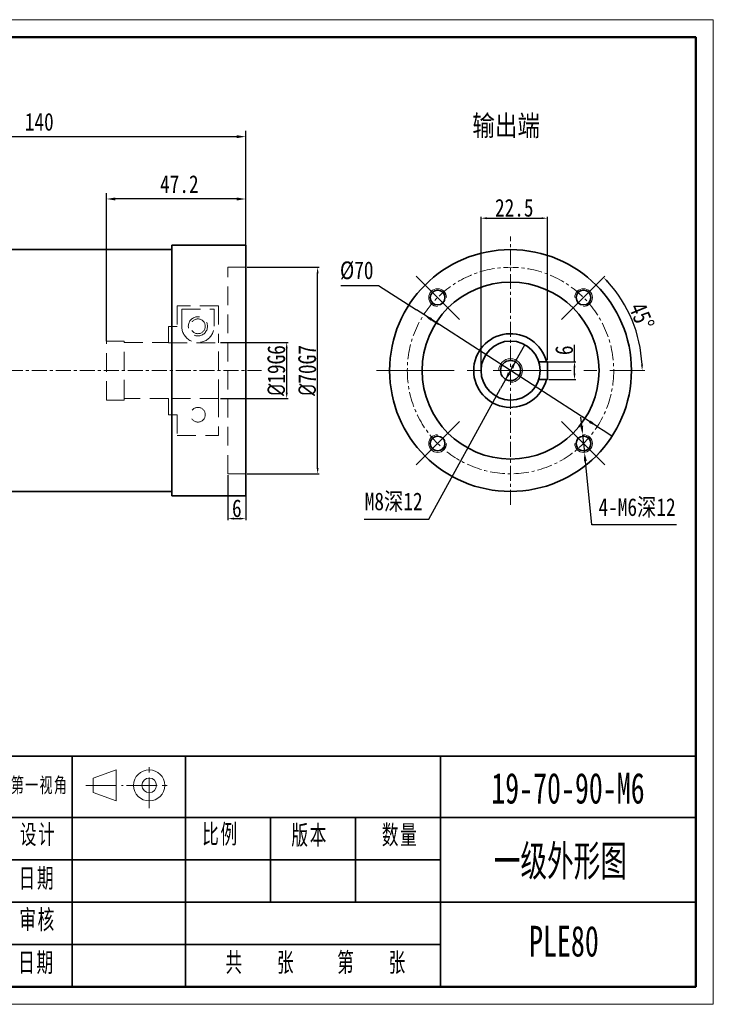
# Model space of a CAD drawing. Header units: millimetres. Extents: x -294 to 205, y -174 to 160.
# Tile 2 of 2: x -30 to 205, y -174 to 160. Entities that reach past the tile are written whole.
import ezdxf
from ezdxf.enums import TextEntityAlignment as Align

# ---------------------------------------------------------------- set-up
doc = ezdxf.new("R2010")
doc.units = ezdxf.units.MM
doc.header["$PDSIZE"] = -5
for name, pattern in [('CENTER', [50.8, 31.75, -6.35, 6.35, -6.35]), ('HIDDEN', [9.525, 6.35, -3.175]), ('点画线', [18, 12, -2, 2, -2])]:
    doc.linetypes.add(name, pattern=pattern)
doc.layers.get('Defpoints').update_dxf_attribs({"lineweight": 18})
for name, color, linetype, lineweight in [('dim', 82, 'Continuous', 9), ('screw', 33, 'Continuous', 13), ('中心线', 1, 'Continuous', 13), ('中心线层', 1, '点画线', 18), ('图框', 7, 'Continuous', 35), ('图框_内框线', 5, 'Continuous', 50), ('图框_外框线', 7, 'Continuous', 18), ('实线', 7, 'Continuous', 35), ('尺寸线', 3, 'Continuous', 18), ('尺寸线层', 3, 'Continuous', 18), ('粗实线层', 7, 'Continuous', 35), ('虚线', 5, 'HIDDEN', 18)]:
    doc.layers.add(name, color=color, linetype=linetype, lineweight=lineweight)
doc.styles.get("Standard").update_dxf_attribs({"font": 'txt.shx', "bigfont": 'gbcbig.shx'})
doc.styles.add('宋体', font='txt', dxfattribs={"width": 0.8})
doc.styles.add('标准', font='txt', dxfattribs={"width": 0.667})
doc.dimstyles.new('ISO-25', dxfattribs={"dimtxt": 6, "dimasz": 3, "dimexe": 2, "dimexo": 0, "dimgap": 2, "dimtad": 1, "dimdsep": 46, "dimtxsty": 'Standard', "dimcen": 2.5, "dimdle": 6, "dimadec": 0, "dimazin": 0, "dimtfac": 1, "dimtmove": 0, "dimatfit": 3, "dimfxl": 0, "dimarcsym": 0})
doc.dimstyles.new('ISO-25$3', dxfattribs={"dimtxt": 6, "dimasz": 3, "dimexe": 2, "dimexo": 0, "dimgap": 2, "dimtad": 1, "dimtoh": 1, "dimdsep": 46, "dimtxsty": 'Standard', "dimcen": 2.5, "dimdle": 6, "dimadec": 0, "dimazin": 0, "dimtfac": 1, "dimtmove": 0, "dimatfit": 3, "dimfxl": 0, "dimtolj": 1, "dimarcsym": 0})

# ---------------------------------------------------------------- blocks, each defined once
blk = doc.blocks.new('*D3')
at = {"layer": 'Defpoints', "color": 0}
for p in [(-0.51, 99.17), (46.69, 83.5), (-0.51, 51)]:
    blk.add_point(p, dxfattribs=at)
at = {"layer": '尺寸线', "color": 0, "linetype": 'Continuous', "lineweight": -2}
for p, q in [((-0.51, 51), (-0.51, 101.17)), ((46.69, 83.5), (46.69, 101.17)), ((43.69, 99.17), (2.49, 99.17))]:
    blk.add_line(p, q, dxfattribs=at)
at = {"layer": '尺寸线', "color": 0}
for points in [[(2.49, 99.67), (2.49, 98.67), (-0.51, 99.17)], [(43.69, 99.67), (43.69, 98.67), (46.69, 99.17)]]:
    blk.add_solid(points, dxfattribs=at)
at = {"layer": '尺寸线', "color": 0, "insert": (24.19, 104.17), "char_height": 6, "attachment_point": 5, "style": '宋体'}
blk.add_mtext('\\A1;47.2', dxfattribs=at)
blk = doc.blocks.new('*D6')
at = {"layer": 'Defpoints', "color": 0}
for p in [(40.69, 6), (46.69, 6), (46.69, -9.22)]:
    blk.add_point(p, dxfattribs=at)
at = {"layer": 'dim', "color": 0, "linetype": 'Continuous', "lineweight": -2}
for p, q in [((40.69, 5.5), (40.69, -9.72)), ((46.69, 5.5), (46.69, -9.72)), ((42.69, -9.22), (44.69, -9.22))]:
    blk.add_line(p, q, dxfattribs=at)
at = {"layer": 'dim', "color": 0}
for points in [[(42.69, -8.88), (42.69, -9.55), (40.69, -9.22)], [(44.69, -8.88), (44.69, -9.55), (46.69, -9.22)]]:
    blk.add_solid(points, dxfattribs=at)
at = {"layer": 'dim', "color": 0, "insert": (43.69, -5.72), "char_height": 6, "attachment_point": 5, "style": '宋体'}
blk.add_mtext('\\A1;6', dxfattribs=at)
blk = doc.blocks.new('*D7')
at = {"layer": 'Defpoints', "color": 0}
for p in [(149.01, 92.65), (149.01, 44), (126.51, 41)]:
    blk.add_point(p, dxfattribs=at)
at = {"layer": 'dim', "color": 0, "linetype": 'Continuous', "lineweight": -2}
for p, q in [((126.51, 41.5), (126.51, 93.15)), ((128.51, 92.65), (147.01, 92.65)), ((149.01, 44.5), (149.01, 93.15))]:
    blk.add_line(p, q, dxfattribs=at)
at = {"layer": 'dim', "color": 0}
for points in [[(128.51, 92.98), (128.51, 92.31), (126.51, 92.65)], [(147.01, 92.98), (147.01, 92.31), (149.01, 92.65)]]:
    blk.add_solid(points, dxfattribs=at)
at = {"layer": 'dim', "color": 0, "insert": (137.76, 96.15), "char_height": 6, "attachment_point": 5, "style": '宋体'}
blk.add_mtext('\\A1;22.5', dxfattribs=at)
blk = doc.blocks.new('*D8')
at = {"layer": 'Defpoints', "color": 0}
for p in [(148.64, 44), (158.2, 44), (149.01, 38)]:
    blk.add_point(p, dxfattribs=at)
at = {"layer": 'dim', "color": 0, "linetype": 'Continuous', "lineweight": -2}
for p, q in [((158.2, 44), (158.2, 49.75)), ((149.14, 44), (158.7, 44)), ((158.2, 40), (158.2, 42)), ((149.51, 38), (158.7, 38))]:
    blk.add_line(p, q, dxfattribs=at)
at = {"layer": 'dim', "color": 0}
for points in [[(157.86, 42), (158.53, 42), (158.2, 44)], [(157.86, 40), (158.53, 40), (158.2, 38)]]:
    blk.add_solid(points, dxfattribs=at)
at = {"layer": 'dim', "color": 0, "insert": (154.7, 47.87), "char_height": 6, "attachment_point": 5, "rotation": 90, "style": '宋体'}
blk.add_mtext('\\A1;6', dxfattribs=at)
blk = doc.blocks.new('*D9')
at = {"layer": 'Defpoints', "color": 0}
for p in [(107.09, 59.97), (165.92, 22.03)]:
    blk.add_point(p, dxfattribs=at)
at = {"layer": '尺寸线', "color": 0, "linetype": 'Continuous', "lineweight": -2}
for p, q in [((78.94, 69.86), (91.74, 69.86)), ((91.74, 69.86), (104.57, 61.59)), ((107.09, 59.97), (104.57, 61.59)), ((165.92, 22.03), (107.09, 59.97)), ((165.92, 22.03), (168.44, 20.41)), ((168.44, 20.41), (170.96, 18.78))]:
    blk.add_line(p, q, dxfattribs=at)
at = {"layer": '尺寸线', "color": 0, "lineweight": -2}
for p, q in [((109.61, 58.34), (112.13, 56.71)), ((163.4, 23.66), (160.88, 25.29))]:
    blk.add_line(p, q, dxfattribs=at)
at = {"layer": '尺寸线', "color": 0}
for points in [[(109.88, 58.76), (109.34, 57.92), (107.09, 59.97)], [(163.67, 24.08), (163.13, 23.24), (165.92, 22.03)]]:
    blk.add_solid(points, dxfattribs=at)
at = {"layer": '尺寸线', "color": 0, "insert": (84.34, 74.86), "char_height": 6, "attachment_point": 5, "style": '宋体'}
blk.add_mtext('\\A1;%%C70', dxfattribs=at)
blk = doc.blocks.new('*D15')
at = {"layer": 'Defpoints', "color": 0}
for p in [(37.69, 50.5), (60.6, 50.5), (37.69, 31.5)]:
    blk.add_point(p, dxfattribs=at)
at = {"layer": 'dim', "color": 0, "linetype": 'Continuous', "lineweight": -2}
for p, q in [((38.19, 50.5), (61.1, 50.5)), ((60.6, 33.5), (60.6, 48.5)), ((38.19, 31.5), (61.1, 31.5))]:
    blk.add_line(p, q, dxfattribs=at)
at = {"layer": 'dim', "color": 0}
for points in [[(60.27, 48.5), (60.94, 48.5), (60.6, 50.5)], [(60.27, 33.5), (60.94, 33.5), (60.6, 31.5)]]:
    blk.add_solid(points, dxfattribs=at)
at = {"layer": 'dim', "color": 0, "insert": (57.1, 41), "char_height": 6, "attachment_point": 5, "rotation": 90, "style": '宋体'}
blk.add_mtext('\\A1;{\\fisocpeur|b0|i0|c0|p2;%%C}19G6', dxfattribs=at)
blk = doc.blocks.new('*D16')
at = {"layer": 'Defpoints', "color": 0}
for p in [(46.69, 76), (71.09, 76), (46.69, 6)]:
    blk.add_point(p, dxfattribs=at)
at = {"layer": 'dim', "color": 0, "linetype": 'Continuous', "lineweight": -2}
for p, q in [((47.19, 76), (71.59, 76)), ((71.09, 8), (71.09, 74)), ((47.19, 6), (71.59, 6))]:
    blk.add_line(p, q, dxfattribs=at)
at = {"layer": 'dim', "color": 0}
for points in [[(70.76, 74), (71.42, 74), (71.09, 76)], [(70.76, 8), (71.42, 8), (71.09, 6)]]:
    blk.add_solid(points, dxfattribs=at)
at = {"layer": 'dim', "color": 0, "insert": (67.59, 41), "char_height": 6, "attachment_point": 5, "rotation": 90, "style": '宋体'}
blk.add_mtext('\\A1;{\\fisocpeur|b0|i0|c134|p2;%%C}70G7', dxfattribs=at)
blk = doc.blocks.new('*D17')
at = {"layer": 'Defpoints', "color": 0}
for p in [(138.43, 44.51), (134.58, 37.49)]:
    blk.add_point(p, dxfattribs=at)
at = {"layer": '尺寸线', "color": 0, "linetype": 'Continuous', "lineweight": -2}
for p, q in [((138.43, 44.51), (139.88, 47.14)), ((139.88, 47.14), (141.32, 49.77)), ((138.43, 44.51), (134.58, 37.49)), ((134.58, 37.49), (133.14, 34.86)), ((108.85, -9.35), (133.14, 34.86)), ((86.88, -9.35), (108.85, -9.35))]:
    blk.add_line(p, q, dxfattribs=at)
at = {"layer": '尺寸线', "color": 0, "lineweight": -2}
for p, q in [((136.99, 41.88), (135.54, 39.25)), ((136.02, 40.12), (137.47, 42.75))]:
    blk.add_line(p, q, dxfattribs=at)
at = {"layer": '尺寸线', "color": 0}
for points in [[(136.55, 42.12), (137.43, 41.64), (138.43, 44.51)], [(135.59, 40.36), (136.46, 39.88), (134.58, 37.49)]]:
    blk.add_solid(points, dxfattribs=at)
at = {"layer": '尺寸线', "color": 0, "insert": (96.87, -3.67), "char_height": 6, "attachment_point": 5, "style": '宋体'}
blk.add_mtext('\\A1;M8深12', dxfattribs=at)
blk = doc.blocks.new('*D19')
at = {"layer": 'Defpoints', "color": 0}
for p in [(168.45, 72.95), (153.77, 58.27), (179.6, 52.55), (91.01, 41), (182.01, 41)]:
    blk.add_point(p, dxfattribs=at)
at = {"layer": 'dim', "color": 0, "linetype": 'Continuous', "lineweight": -2}
blk.add_arc((136.51, 41), 44.62, 2.5684, 42.4316, dxfattribs=at)
at = {"layer": 'dim', "color": 0}
for points in [[(169.2, 70.87), (169.68, 71.34), (168.06, 72.55)], [(181.41, 43.01), (180.75, 42.99), (181.13, 41)]]:
    blk.add_solid(points, dxfattribs=at)
at = {"layer": 'dim', "color": 0, "insert": (180.96, 59.41), "char_height": 6, "attachment_point": 5, "rotation": 292.5, "style": '宋体'}
blk.add_mtext('\\A1;45°', dxfattribs=at)
blk = doc.blocks.new('*D20')
at = {"layer": 'Defpoints', "color": 0}
for p in [(160.95, 19.24), (161.56, 13.27)]:
    blk.add_point(p, dxfattribs=at)
at = {"layer": '尺寸线', "color": 0, "linetype": 'Continuous', "lineweight": -2}
for p, q in [((160.64, 22.22), (160.33, 25.2)), ((160.95, 19.24), (161.56, 13.27)), ((164.09, -11.28), (161.87, 10.28)), ((192.73, -11.28), (164.09, -11.28))]:
    blk.add_line(p, q, dxfattribs=at)
at = {"layer": '尺寸线', "color": 0}
for points in [[(161.14, 22.27), (160.14, 22.17), (160.95, 19.24)], [(162.37, 10.33), (161.37, 10.23), (161.56, 13.27)]]:
    blk.add_solid(points, dxfattribs=at)
at = {"layer": '尺寸线', "color": 0, "insert": (179.41, -5.6), "char_height": 6, "attachment_point": 5, "style": '宋体'}
blk.add_mtext('\\A1;4-M6深12', dxfattribs=at)
blk = doc.blocks.new('*D21')
at = {"layer": 'Defpoints', "color": 0}
for p in [(-93.31, 120.3), (46.69, 83.5), (-93.31, 46)]:
    blk.add_point(p, dxfattribs=at)
at = {"layer": '尺寸线', "color": 0, "linetype": 'Continuous', "lineweight": -2}
for p, q in [((-93.31, 46), (-93.31, 122.3)), ((43.69, 120.3), (-90.31, 120.3)), ((46.69, 83.5), (46.69, 122.3))]:
    blk.add_line(p, q, dxfattribs=at)
at = {"layer": '尺寸线', "color": 0}
for points in [[(-90.31, 120.8), (-90.31, 119.8), (-93.31, 120.3)], [(43.69, 120.8), (43.69, 119.8), (46.69, 120.3)]]:
    blk.add_solid(points, dxfattribs=at)
at = {"layer": '尺寸线', "color": 0, "insert": (-23.31, 125.3), "char_height": 6, "attachment_point": 5, "style": '宋体'}
blk.add_mtext('\\A1;140', dxfattribs=at)
blk = doc.blocks.new('标准图框')
at = {"layer": '中心线层'}
for p, q in [((56.35, 69.75), (56.35, 87.61)), ((31.57, 78.68), (46.24, 78.68)), ((47.42, 78.68), (65.28, 78.68))]:
    blk.add_line(p, q, dxfattribs=at)
at = {"layer": '图框'}
for p, q in [((0, 90.06), (0, 0)), ((26.28, 66.07), (26.28, 90.06)), ((70.57, 90.06), (70.57, 0)), ((170.23, 0), (170.23, 90.06)), ((0, 66.07), (269.9, 66.07)), ((26.28, 66.07), (26.28, 0)), ((103.79, 66.07), (103.79, 33.03)), ((137.01, 66.07), (137.01, 33.03)), ((0, 49.55), (170.23, 49.55)), ((0, 33.03), (269.9, 33.03)), ((0, 16.52), (170.23, 16.52))]:
    blk.add_line(p, q, dxfattribs=at)
at = {"layer": '图框', "lineweight": 18}
for p, q in [((34.41, 81.53), (43.4, 84.77)), ((43.4, 84.77), (43.4, 72.59)), ((34.41, 75.83), (34.41, 81.53)), ((43.4, 72.59), (34.41, 75.83))]:
    blk.add_line(p, q, dxfattribs=at)
for radius in [6.09, 2.85]:
    blk.add_circle((56.35, 78.68), radius, dxfattribs=at)
at = {"layer": '粗实线层'}
for p, q in [((0, 90.06), (269.9, 90.06)), ((269.9, 90.06), (269.9, 0)), ((0, 0), (269.9, 0))]:
    blk.add_line(p, q, dxfattribs=at)
at = {"layer": '尺寸线层', "attachment_point": 5, "line_spacing_factor": 0.957757, "style": '标准'}
for s, insert, char_height, width in [('{\\T1.1;第一视角}', (13.51, 78.46), 5.872, 25.8366), ('\\T1.1;设计', (12.95, 59.12), 7.505, 33.0206), ('\\T1.1;比例', (84.2, 59.28), 7.505, 33.0206), ('\\T1.1;版本', (119.07, 58.86), 7.505, 33.0206), ('\\T1.1;数量', (154.39, 58.95), 7.505, 33.0206), ('\\T1.1;日期', (12.49, 42.02), 7.505, 33.0206), ('\\T1.1;审核', (12.75, 25.86), 7.505, 30.4408), ('\\T1.1;日期', (12.32, 9.1), 7.505, 30.4408)]:
    blk.add_mtext(s, dxfattribs=dict(at, insert=insert, char_height=char_height, width=width))
at = {"layer": '尺寸线层', "style": '标准', "width": 0.667}
for tag, height, p in [('材料', 12.01, (113.43, 78.04)), ('公司', 12.01, (211.79, 77.58)), ('设计', 7.5, (46.92, 59.12)), ('名称', 12.01, (211.56, 49.21)), ('日期', 7.5, (45.78, 42.48)), ('比列', 7.5, (84.17, 41.84)), ('版本', 7.5, (119.67, 41.53)), ('数量', 7.5, (152.07, 42.15)), ('审核', 7.5, (46.51, 24.81)), ('图纸编号', 12.01, (212.95, 17.81)), ('日期', 7.5, (45.62, 9.57)), ('纸张', 7.5, (114.47, 9.57))]:
    blk.add_attdef(tag, text='', height=height, dxfattribs=at).set_placement(p, align=Align.MIDDLE_CENTER)

msp = doc.modelspace()

# ---------------------------------------------------------------- linework, layer by layer
at = {"layer": 'screw', "color": 1, "linetype": 'CENTER', "ltscale": 0.16}
for p, q in [((136.506, -4.5), (136.506, 86.5)), ((-98.964, 41), (52.053, 41))]:
    msp.add_line(p, q, dxfattribs=at)
msp.add_circle((136.506, 41), 35, dxfattribs=at)
at = {"layer": 'screw', "color": 92}
for centre, radius, start, end in [((111.757, 65.749), 3, 0, 270), ((161.255, 65.749), 3, 270, 180), ((136.506, 41), 4, 270, 180), ((111.757, 16.251), 3, 90, 0), ((161.255, 16.251), 3, 180, 90)]:
    msp.add_arc(centre, radius, start, end, dxfattribs=at)
at = {"layer": '中心线', "color": 1, "linetype": 'CENTER', "ltscale": 2.2}
msp.add_line((119.237, 58.269), (104.557, 72.949), dxfattribs=at)
at = {"layer": '中心线', "color": 1, "linetype": '点画线', "ltscale": 2.2}
for p, q in [((153.774, 58.269), (168.454, 72.949)), ((91.006, 41), (182.006, 41)), ((119.237, 23.731), (104.557, 9.051)), ((153.774, 23.731), (168.454, 9.051))]:
    msp.add_line(p, q, dxfattribs=at)
at = {"layer": '图框_内框线'}
msp.add_lwpolyline([(-263.79, -167.952), (199.307, -167.952), (199.307, 154.011), (-263.79, 154.011)], close=True, dxfattribs=at)
at = {"layer": '图框_外框线'}
msp.add_lwpolyline([(-293.561, -173.906), (205.261, -173.906), (205.261, 159.965), (-293.561, 159.965)], close=True, dxfattribs=at)
at = {"layer": '实线'}
for p, q in [((46.69, 83.5), (21.69, 83.5)), ((21.69, 41), (21.69, 83.5)), ((46.69, 41), (46.69, 83.5)), ((-53.31, 82), (21.69, 82)), ((146.045, 44), (149.006, 44)), ((149.006, 38), (149.006, 44)), ((21.69, 41), (21.69, -1.5)), ((46.69, 41), (46.69, -1.5)), ((146.045, 38), (149.006, 38)), ((-53.31, 0), (21.69, 0)), ((46.69, -1.5), (21.69, -1.5))]:
    msp.add_line(p, q, dxfattribs=at)
for centre, radius in [((136.506, 41), 41), ((136.506, 41), 30), ((111.757, 65.749), 2.5), ((161.255, 65.749), 2.5), ((136.506, 41), 10), ((136.506, 41), 3.4), ((111.757, 16.251), 2.5), ((161.255, 16.251), 2.5)]:
    msp.add_circle(centre, radius, dxfattribs=at)
msp.add_arc((136.506, 41), 12.5, 13.88654, 346.11346, dxfattribs=at)
at = {"layer": '虚线', "color": 2}
for p, q in [((40.69, 76), (46.69, 76)), ((40.69, 6), (40.69, 76)), ((23.49, 62.977), (23.49, 55.967)), ((37.49, 62.977), (23.49, 62.977)), ((24.99, 56), (24.99, 61.857)), ((24.99, 61.857), (35.99, 61.857)), ((35.99, 61.857), (35.99, 56)), ((37.49, 62.977), (37.49, 50.447)), ((23.49, 55.967), (20.49, 55.967)), ((20.49, 50.5), (20.49, 55.967)), ((-0.51, 31), (-0.51, 51)), ((-0.51, 51), (5.49, 51)), ((5.49, 51), (5.49, 50.5)), ((5.49, 31.5), (5.49, 50.5)), ((5.49, 50.5), (20.49, 50.5)), ((20.49, 50.5), (20.49, 50.447)), ((20.49, 50.447), (37.49, 50.447)), ((37.49, 31.553), (37.49, 50.447)), ((5.49, 31), (-0.51, 31)), ((20.49, 31.5), (5.49, 31.5)), ((5.49, 31.5), (5.49, 31)), ((20.49, 31.5), (20.49, 31.553)), ((37.49, 31.553), (20.49, 31.553)), ((20.49, 26.033), (20.49, 31.5)), ((37.49, 31.553), (37.49, 19.023)), ((20.49, 26.033), (23.49, 26.033)), ((23.49, 26.033), (23.49, 19.023)), ((23.49, 19.023), (37.49, 19.023)), ((46.69, 6), (40.69, 6))]:
    msp.add_line(p, q, dxfattribs=at)
for centre, radius in [((30.49, 56), 3.25), ((30.49, 56), 3.25), ((30.49, 56), 2.5), ((30.49, 26), 2.5)]:
    msp.add_circle(centre, radius, dxfattribs=at)
msp.add_arc((30.49, 56), 5.5, 179.94315, 0.05685, dxfattribs=at)

# ---------------------------------------------------------------- block references
at = {"layer": '尺寸线层', "xscale": 0.8678745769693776, "yscale": 0.8678745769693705, "zscale": 0.8678745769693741}
msp.add_blockref('标准图框', (-34.93, -167.952), dxfattribs=at).add_auto_attribs({'纸张': '    共    张     第    张', '图纸编号': '  PLE80', '名称': '  一级外形图', '公司': '   19-70-90-M6'})

# ---------------------------------------------------------------- texts
at = {"layer": '尺寸线', "insert": (123.554, 127.56), "char_height": 7, "width": 44.34537, "attachment_point": 1, "style": '宋体'}
msp.add_mtext('输出端', dxfattribs=at)

# ---------------------------------------------------------------- dimensions: what is measured, and where the dimension line sits
at = {"layer": 'dim'}
for base, p1, p2, picture, middle in [((149.006, 92.647), (126.506, 41), (149.006, 44), '*D7', (137.756, 96.146)), ((46.69, -9.216), (40.69, 6), (46.69, 6), '*D6', (43.69, -5.716))]:
    dim = msp.add_linear_dim(base=base, p1=p1, p2=p2, dimstyle='ISO-25', override={"dimasz": 2, "dimexe": 0.49975, "dimexo": 0.49975, "dimgap": 0.49975, "dimtxsty": '宋体', "dimsah": 1, "dimdle": 4, "dimtolj": 1, "dimtzin": 8}, dxfattribs=at)
    dim.commit()
    dim.dimension.update_dxf_attribs({"geometry": picture, "text_midpoint": middle})
for base, p1, p2, text, picture, middle in [((71.09, 76), (46.69, 6), (46.69, 76), '{\\fisocpeur|b0|i0|c134|p2;%%C}<>G7', '*D16', (67.591, 41)), ((60.603, 50.5), (37.69, 31.5), (37.69, 50.5), '{\\fisocpeur|b0|i0|c0|p2;%%C}<>G6', '*D15', (57.103, 41))]:
    dim = msp.add_linear_dim(base=base, p1=p1, p2=p2, angle=90, text=text, dimstyle='ISO-25', override={"dimasz": 2, "dimexe": 0.49975, "dimexo": 0.49975, "dimgap": 0.49975, "dimtxsty": '宋体', "dimsah": 1, "dimdle": 4, "dimtolj": 1}, dxfattribs=at)
    dim.commit()
    dim.dimension.update_dxf_attribs({"geometry": picture, "text_midpoint": middle})
dim = msp.add_angular_dim_2l(base=(179.605, 52.548), line1=((91.006, 41), (182.006, 41)), line2=((153.774, 58.269), (168.454, 72.949)), dimstyle='ISO-25', override={"dimasz": 2, "dimexe": 0.49975, "dimexo": 0.49975, "dimgap": 0.49975, "dimtad": 1, "dimtih": 0, "dimtoh": 0, "dimtxsty": '宋体', "dimsah": 1, "dimdle": 4, "dimtdec": 0, "dimtolj": 1, "dimtzin": 0}, dxfattribs=at)
dim.commit()
dim.dimension.update_dxf_attribs({"geometry": '*D19', "text_midpoint": (180.962, 59.414)})
dim = msp.add_linear_dim(base=(158.197, 44), p1=(149.006, 38), p2=(148.64, 44), angle=90, dimstyle='ISO-25', override={"dimasz": 2, "dimexe": 0.49975, "dimexo": 0.49975, "dimgap": 0.49975, "dimtxsty": '宋体', "dimsah": 1, "dimdle": 4, "dimtolj": 1, "dimtzin": 8}, dxfattribs=at)
dim.commit()
dim.dimension.update_dxf_attribs({"geometry": '*D8', "text_midpoint": (158.197, 47.873), "dimtype": 160})
at = {"layer": '尺寸线'}
dim = msp.add_linear_dim(base=(-93.31, 120.304), p1=(46.69, 83.5), p2=(-93.31, 46), dimstyle='ISO-25', override={"dimtoh": 1, "dimtxsty": '宋体', "dimsah": 1, "dimtolj": 1}, dxfattribs=at)
dim.commit()
dim.dimension.update_dxf_attribs({"geometry": '*D21', "text_midpoint": (-23.31, 125.304)})
dim = msp.add_linear_dim(base=(-0.51, 99.172), p1=(46.69, 83.5), p2=(-0.51, 51), dimstyle='ISO-25', override={"dimtoh": 1, "dimtxsty": '宋体', "dimsah": 1, "dimtolj": 1, "dimtzin": 8}, dxfattribs=at)
dim.commit()
dim.dimension.update_dxf_attribs({"geometry": '*D3', "text_midpoint": (24.19, 99.172), "dimtype": 160})
dim = msp.add_diameter_dim_2p(p1=(165.922, 22.035), p2=(107.089, 59.965), dimstyle='ISO-25$3', override={"dimpost": '%%C<>', "dimtxsty": '宋体', "dimsah": 1, "dimtzin": 8}, dxfattribs=at)
dim.commit()
dim.dimension.update_dxf_attribs({"geometry": '*D9', "text_midpoint": (84.343, 69.86), "dimtype": 163})
for p1, p2, text, picture, middle in [((138.431, 44.506), (134.58, 37.494), 'M8深12', '*D17', (96.867, -9.354)), ((160.947, 19.235), (161.562, 13.267), '4-M6深12', '*D20', (179.409, -11.278))]:
    dim = msp.add_diameter_dim_2p(p1=p1, p2=p2, text=text, dimstyle='ISO-25$3', override={"dimpost": '%%C<>', "dimtxsty": '宋体', "dimsah": 1}, dxfattribs=at)
    dim.commit()
    dim.dimension.update_dxf_attribs({"geometry": picture, "text_midpoint": middle, "dimtype": 163})

doc.saveas('drawing.dxf')
